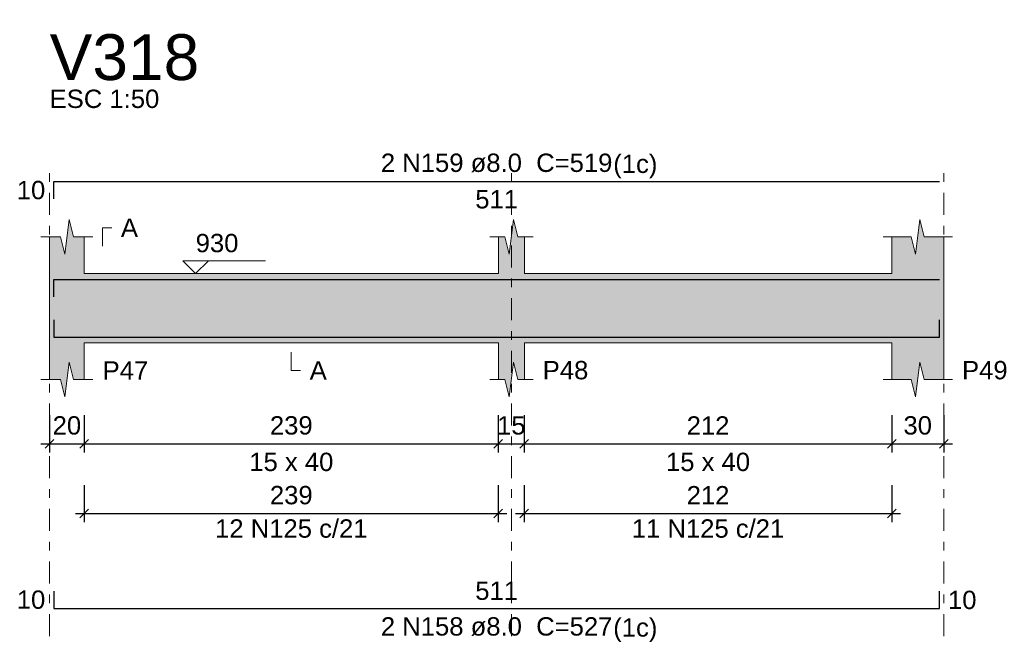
# Model space of a CAD drawing. Header units: millimetres. Extents: x 0 to 119, y 0 to 84.
# Tile 26 of 30: x 91.6 to 102.96, y 54.55 to 61.73. Entities that reach past the tile are written whole.
import ezdxf

# ---------------------------------------------------------------- set-up
doc = ezdxf.new("R2010")
doc.units = ezdxf.units.MM
doc.header["$MEASUREMENT"] = 0
doc.linetypes.add('DASHDOT', pattern=[2.54, 1.27, -0.635, 0, -0.635])
doc.linetypes.add('NULL', pattern=[0])
doc.layers.get('0').update_dxf_attribs({"lineweight": 18})
for name, color, linetype, lineweight in [('Descrição da armadura', 7, 'Continuous', 0), ('DT-Barras na forma', 2, 'Continuous', 30), ('DT-Barras rebatidas', 2, 'Continuous', 30), ('DT-Cotas', 9, 'Continuous', 5), ('DT-Forma', 5, 'Continuous', 5), ('DT-Hachura forma vigas', 254, 'Continuous', 5), ('DT-Pontilhado', 9, 'DASHDOT', 5), ('DT-Textos', 7, 'Continuous', 5), ('DT-Título', 3, 'Continuous', 20), ('Textos armaduras', 7, 'Continuous', 0)]:
    doc.layers.add(name, color=color, linetype=linetype, lineweight=lineweight)
doc.styles.add('Arial', font='txt')
doc.dimstyles.new('UM_50.000000', dxfattribs={"dimtxt": 0.18, "dimasz": 0.1, "dimexe": 0.1, "dimexo": 0.2, "dimgap": 0, "dimtad": 1, "dimtih": 1, "dimtoh": 1, "dimdec": 1, "dimlfac": 50, "dimzin": 0, "dimdsep": 46, "dimtxsty": 'Standard', "dimcen": 0.09, "dimdle": 0.1, "dimadec": 1, "dimazin": 2, "dimtfac": 1, "dimtdec": 4, "dimtofl": 0, "dimtmove": 0, "dimatfit": 3, "dimfxl": 1, "dimtolj": 1, "dimarcsym": 0})

# ---------------------------------------------------------------- blocks, each defined once
blk = doc.blocks.new('_Oblique')
at = {"color": 0, "linetype": 'ByBlock', "lineweight": -2}
blk.add_line((-0.5, -0.5), (0.5, 0.5), dxfattribs=at)
blk = doc.blocks.new('*D141')
at = {"layer": 'Defpoints', "color": 0}
for p in [(91.942, 57.363), (92.342, 57.363), (92.342, 56.833)]:
    blk.add_point(p, dxfattribs=at)
at = {"layer": 'DT-Cotas', "color": 0, "lineweight": -2}
for p, q in [((91.942, 57.163), (91.942, 56.733)), ((92.342, 57.163), (92.342, 56.733)), ((91.842, 56.833), (92.442, 56.833))]:
    blk.add_line(p, q, dxfattribs=at)
at = {"layer": 'DT-Cotas', "color": 0, "lineweight": -2, "xscale": 0.1, "yscale": 0.1, "zscale": 0.1, "rotation": 180}
blk.add_blockref('_Oblique', (91.942, 56.833), dxfattribs=at)
at = {"layer": 'DT-Cotas', "color": 0, "lineweight": -2, "xscale": 0.1, "yscale": 0.1, "zscale": 0.1}
blk.add_blockref('_Oblique', (92.342, 56.833), dxfattribs=at)
at = {"layer": 'DT-Cotas', "color": 7, "insert": (92.142, 57.045), "char_height": 0.2118, "attachment_point": 5, "rotation": 0.0057, "style": 'Arial'}
blk.add_mtext('\\A1;20', dxfattribs=at)
blk = doc.blocks.new('*D142')
at = {"layer": 'Defpoints', "color": 0}
for p in [(92.342, 57.363), (97.122, 57.363), (97.122, 56.833)]:
    blk.add_point(p, dxfattribs=at)
at = {"layer": 'DT-Cotas', "color": 0, "lineweight": -2}
for p, q in [((92.342, 57.163), (92.342, 56.733)), ((97.122, 57.163), (97.122, 56.733)), ((92.242, 56.833), (97.222, 56.833))]:
    blk.add_line(p, q, dxfattribs=at)
at = {"layer": 'DT-Cotas', "color": 0, "lineweight": -2, "xscale": 0.1, "yscale": 0.1, "zscale": 0.1, "rotation": 180}
blk.add_blockref('_Oblique', (92.342, 56.833), dxfattribs=at)
at = {"layer": 'DT-Cotas', "color": 0, "lineweight": -2, "xscale": 0.1, "yscale": 0.1, "zscale": 0.1}
blk.add_blockref('_Oblique', (97.122, 56.833), dxfattribs=at)
at = {"layer": 'DT-Cotas', "color": 7, "insert": (94.732, 57.045), "char_height": 0.2118, "attachment_point": 5, "rotation": 0.0057, "style": 'Arial'}
blk.add_mtext('\\A1;239', dxfattribs=at)
blk = doc.blocks.new('*D143')
at = {"layer": 'Defpoints', "color": 0}
for p in [(97.122, 57.363), (97.422, 57.363), (97.422, 56.833)]:
    blk.add_point(p, dxfattribs=at)
at = {"layer": 'DT-Cotas', "color": 0, "lineweight": -2}
for p, q in [((97.122, 57.163), (97.122, 56.733)), ((97.422, 57.163), (97.422, 56.733)), ((97.022, 56.833), (97.522, 56.833))]:
    blk.add_line(p, q, dxfattribs=at)
at = {"layer": 'DT-Cotas', "color": 0, "lineweight": -2, "xscale": 0.1, "yscale": 0.1, "zscale": 0.1, "rotation": 180}
blk.add_blockref('_Oblique', (97.122, 56.833), dxfattribs=at)
at = {"layer": 'DT-Cotas', "color": 0, "lineweight": -2, "xscale": 0.1, "yscale": 0.1, "zscale": 0.1}
blk.add_blockref('_Oblique', (97.422, 56.833), dxfattribs=at)
at = {"layer": 'DT-Cotas', "color": 7, "insert": (97.272, 57.045), "char_height": 0.2118, "attachment_point": 5, "rotation": 0.0057, "style": 'Arial'}
blk.add_mtext('\\A1;15', dxfattribs=at)
blk = doc.blocks.new('*D144')
at = {"layer": 'Defpoints', "color": 0}
for p in [(97.422, 57.363), (101.663, 57.363), (101.663, 56.833)]:
    blk.add_point(p, dxfattribs=at)
at = {"layer": 'DT-Cotas', "color": 0, "lineweight": -2}
for p, q in [((97.422, 57.163), (97.422, 56.733)), ((101.663, 57.163), (101.663, 56.733)), ((97.322, 56.833), (101.763, 56.833))]:
    blk.add_line(p, q, dxfattribs=at)
at = {"layer": 'DT-Cotas', "color": 0, "lineweight": -2, "xscale": 0.1, "yscale": 0.1, "zscale": 0.1, "rotation": 180}
blk.add_blockref('_Oblique', (97.422, 56.833), dxfattribs=at)
at = {"layer": 'DT-Cotas', "color": 0, "lineweight": -2, "xscale": 0.1, "yscale": 0.1, "zscale": 0.1}
blk.add_blockref('_Oblique', (101.663, 56.833), dxfattribs=at)
at = {"layer": 'DT-Cotas', "color": 7, "insert": (99.543, 57.045), "char_height": 0.2118, "attachment_point": 5, "rotation": 0.0057, "style": 'Arial'}
blk.add_mtext('\\A1;212', dxfattribs=at)
blk = doc.blocks.new('*D145')
at = {"layer": 'Defpoints', "color": 0}
for p in [(101.663, 57.363), (102.263, 57.363), (102.263, 56.833)]:
    blk.add_point(p, dxfattribs=at)
at = {"layer": 'DT-Cotas', "color": 0, "lineweight": -2}
for p, q in [((101.663, 57.163), (101.663, 56.733)), ((102.263, 57.163), (102.263, 56.733)), ((101.563, 56.833), (102.363, 56.833))]:
    blk.add_line(p, q, dxfattribs=at)
at = {"layer": 'DT-Cotas', "color": 0, "lineweight": -2, "xscale": 0.1, "yscale": 0.1, "zscale": 0.1, "rotation": 180}
blk.add_blockref('_Oblique', (101.663, 56.833), dxfattribs=at)
at = {"layer": 'DT-Cotas', "color": 0, "lineweight": -2, "xscale": 0.1, "yscale": 0.1, "zscale": 0.1}
blk.add_blockref('_Oblique', (102.263, 56.833), dxfattribs=at)
at = {"layer": 'DT-Cotas', "color": 7, "insert": (101.963, 57.045), "char_height": 0.2118, "attachment_point": 5, "rotation": 0.0057, "style": 'Arial'}
blk.add_mtext('\\A1;30', dxfattribs=at)
blk = doc.blocks.new('*D148')
at = {"layer": 'Defpoints', "color": 0}
for p in [(92.342, 56.558), (97.122, 56.558), (97.122, 56.029)]:
    blk.add_point(p, dxfattribs=at)
at = {"layer": 'DT-Cotas', "color": 0, "lineweight": -2}
for p, q in [((92.342, 56.358), (92.342, 55.929)), ((97.122, 56.358), (97.122, 55.929)), ((92.242, 56.029), (97.222, 56.029))]:
    blk.add_line(p, q, dxfattribs=at)
at = {"layer": 'DT-Cotas', "color": 0, "lineweight": -2, "xscale": 0.1, "yscale": 0.1, "zscale": 0.1, "rotation": 180}
blk.add_blockref('_Oblique', (92.342, 56.029), dxfattribs=at)
at = {"layer": 'DT-Cotas', "color": 0, "lineweight": -2, "xscale": 0.1, "yscale": 0.1, "zscale": 0.1}
blk.add_blockref('_Oblique', (97.122, 56.029), dxfattribs=at)
at = {"layer": 'DT-Cotas', "color": 7, "insert": (94.732, 56.24), "char_height": 0.2118, "attachment_point": 5, "rotation": 0.0057, "style": 'Arial'}
blk.add_mtext('\\A1;239', dxfattribs=at)
blk = doc.blocks.new('*D149')
at = {"layer": 'Defpoints', "color": 0}
for p in [(97.422, 56.558), (101.663, 56.558), (101.663, 56.029)]:
    blk.add_point(p, dxfattribs=at)
at = {"layer": 'DT-Cotas', "color": 0, "lineweight": -2}
for p, q in [((97.422, 56.358), (97.422, 55.929)), ((101.663, 56.358), (101.663, 55.929)), ((97.322, 56.029), (101.763, 56.029))]:
    blk.add_line(p, q, dxfattribs=at)
at = {"layer": 'DT-Cotas', "color": 0, "lineweight": -2, "xscale": 0.1, "yscale": 0.1, "zscale": 0.1, "rotation": 180}
blk.add_blockref('_Oblique', (97.422, 56.029), dxfattribs=at)
at = {"layer": 'DT-Cotas', "color": 0, "lineweight": -2, "xscale": 0.1, "yscale": 0.1, "zscale": 0.1}
blk.add_blockref('_Oblique', (101.663, 56.029), dxfattribs=at)
at = {"layer": 'DT-Cotas', "color": 7, "insert": (99.543, 56.24), "char_height": 0.2118, "attachment_point": 5, "rotation": 0.0057, "style": 'Arial'}
blk.add_mtext('\\A1;212', dxfattribs=at)

msp = doc.modelspace()

# ---------------------------------------------------------------- hatches: boundary and pattern name
at = {"layer": 'DT-Hachura forma vigas', "linetype": 'Continuous'}
msp.add_hatch(color=254, dxfattribs=at).paths.add_polyline_path([(102.2628, 57.5747), (102.2628, 57.9983), (102.2628, 58.7983), (102.2628, 59.2219), (102.0378, 59.2219), (101.9878, 59.4219), (101.9378, 59.0219), (101.8878, 59.2219), (101.6628, 59.2219), (101.6628, 58.7983), (97.4224, 58.7983), (97.4224, 59.2219), (97.3474, 59.2219), (97.2974, 59.4219), (97.2474, 59.0219), (97.1974, 59.2219), (97.1224, 59.2219), (97.1224, 58.7983), (92.3424, 58.7983), (92.3424, 59.2219), (92.2174, 59.2219), (92.1674, 59.4219), (92.1174, 59.0219), (92.0674, 59.2219), (91.9424, 59.2219), (91.9424, 58.7983), (91.9424, 57.9983), (91.9424, 57.5747), (92.0674, 57.5747), (92.1174, 57.3747), (92.1674, 57.7747), (92.2174, 57.5747), (92.3424, 57.5747), (92.3424, 57.9983), (97.1224, 57.9983), (97.1224, 57.5747), (97.1974, 57.5747), (97.2474, 57.3747), (97.2974, 57.7747), (97.3474, 57.5747), (97.4224, 57.5747), (97.4224, 57.9983), (101.6628, 57.9983), (101.6628, 57.5747), (101.8878, 57.5747), (101.9378, 57.3747), (101.9878, 57.7747), (102.0378, 57.5747), (102.2628, 57.5747)])

# ---------------------------------------------------------------- linework, layer by layer
at = {"layer": 'DT-Barras na forma'}
for points in [[(91.9924, 58.5303), (91.9924, 58.7303), (102.2128, 58.7303)], [(91.9924, 58.2663), (91.9924, 58.0663), (102.2128, 58.0663), (102.2128, 58.2663)]]:
    msp.add_lwpolyline(points, dxfattribs=at)
at = {"layer": 'DT-Barras rebatidas'}
for points in [[(91.9924, 59.6599), (91.9924, 59.8599), (102.2128, 59.8599)], [(91.9924, 55.1317), (91.9924, 54.9317), (102.2128, 54.9317), (102.2128, 55.1317)]]:
    msp.add_lwpolyline(points, dxfattribs=at)
at = {"layer": 'DT-Forma'}
for p, q in [((92.1174, 59.0219), (92.1674, 59.4219)), ((92.1674, 59.4219), (92.2174, 59.2219)), ((97.2474, 59.0219), (97.2974, 59.4219)), ((97.2974, 59.4219), (97.3474, 59.2219)), ((101.9378, 59.0219), (101.9878, 59.4219)), ((101.9878, 59.4219), (102.0378, 59.2219)), ((91.8424, 59.2219), (92.0674, 59.2219)), ((91.9424, 58.7983), (91.9424, 59.2219)), ((92.0674, 59.2219), (92.1174, 59.0219)), ((92.2174, 59.2219), (92.4424, 59.2219)), ((92.3424, 59.2219), (92.3424, 58.7983)), ((97.0224, 59.2219), (97.1974, 59.2219)), ((97.1224, 58.7983), (97.1224, 59.2219)), ((97.1974, 59.2219), (97.2474, 59.0219)), ((97.3474, 59.2219), (97.5224, 59.2219)), ((97.4224, 59.2219), (97.4224, 58.7983)), ((101.5628, 59.2219), (101.8878, 59.2219)), ((101.6628, 58.7983), (101.6628, 59.2219)), ((101.8878, 59.2219), (101.9378, 59.0219)), ((102.0378, 59.2219), (102.3628, 59.2219)), ((102.2628, 59.2219), (102.2628, 58.7983)), ((92.3424, 58.7983), (97.1224, 58.7983)), ((97.4224, 58.7983), (101.6628, 58.7983)), ((91.9424, 57.9983), (91.9424, 57.5747)), ((92.3424, 57.5747), (92.3424, 57.9983)), ((92.3424, 57.9983), (97.1224, 57.9983)), ((97.1224, 57.9983), (97.1224, 57.5747)), ((97.4224, 57.5747), (97.4224, 57.9983)), ((97.4224, 57.9983), (101.6628, 57.9983)), ((101.6628, 57.9983), (101.6628, 57.5747)), ((102.2628, 57.5747), (102.2628, 57.9983)), ((92.1174, 57.3747), (92.1674, 57.7747)), ((92.1674, 57.7747), (92.2174, 57.5747)), ((97.2474, 57.3747), (97.2974, 57.7747)), ((97.2974, 57.7747), (97.3474, 57.5747)), ((101.9378, 57.3747), (101.9878, 57.7747)), ((101.9878, 57.7747), (102.0378, 57.5747)), ((91.8424, 57.5747), (92.0674, 57.5747)), ((92.0674, 57.5747), (92.1174, 57.3747)), ((92.2174, 57.5747), (92.4424, 57.5747)), ((97.0224, 57.5747), (97.1974, 57.5747)), ((97.1974, 57.5747), (97.2474, 57.3747)), ((97.3474, 57.5747), (97.5224, 57.5747)), ((101.5628, 57.5747), (101.8878, 57.5747)), ((101.8878, 57.5747), (101.9378, 57.3747)), ((102.0378, 57.5747), (102.3628, 57.5747))]:
    msp.add_line(p, q, dxfattribs=at)
at = {"layer": 'DT-Forma', "linetype": 'Continuous'}
for p, q in [((91.9424, 57.9983), (91.9424, 58.7983)), ((102.2628, 58.7983), (102.2628, 57.9983))]:
    msp.add_line(p, q, dxfattribs=at)
at = {"layer": 'DT-Pontilhado', "ltscale": 0.2}
for p, q in [((91.9424, 54.614), (91.9424, 60.0717)), ((97.2724, 54.614), (97.2724, 60.0717)), ((102.2628, 54.614), (102.2628, 60.0717))]:
    msp.add_line(p, q, dxfattribs=at)
at = {"layer": 'DT-Textos'}
for points in [[(92.5542, 59.116), (92.5542, 59.3278), (92.6601, 59.3278)], [(93.7764, 58.9466), (93.6281, 58.7983), (93.4798, 58.9466), (94.4329, 58.9466)], [(94.7324, 57.8924), (94.7324, 57.6806), (94.8383, 57.6806)]]:
    msp.add_lwpolyline(points, dxfattribs=at)

# ---------------------------------------------------------------- texts
at = {"layer": 'Descrição da armadura', "linetype": 'NULL', "char_height": 0.2118, "attachment_point": 8, "line_spacing_factor": 0.9, "style": 'Arial'}
for s, insert, width in [('2 N159 ø8.0  C=519', (97.1025, 59.9662), 5.239541), ('12 N125 c/21', (94.7324, 55.7469), 3.450264), ('11 N125 c/21', (99.5426, 55.7469), 3.450264), ('2 N158 ø8.0  C=527', (97.1025, 54.6142), 5.239541)]:
    msp.add_mtext(s, dxfattribs=dict(at, insert=insert, width=width))
at = {"layer": 'DT-Textos', "linetype": 'NULL', "char_height": 0.2118, "line_spacing_factor": 0.798, "style": 'Arial'}
for s, insert, width, attachment_point in [('ESC 1:50', (91.9425, 60.7072), 2.482559, 7), ('(1c)', (98.4485, 59.8963), 0.998857, 7), ('A', (92.7655, 59.2222), 0.386855, 7), ('930', (93.6285, 59.0422), 0.967705, 7), ('P47', (92.5545, 57.5752), 1.031992, 7), ('A', (94.9445, 57.5752), 0.386855, 7), ('P48', (97.6345, 57.5752), 1.031992, 7), ('P49', (102.4745, 57.5752), 1.031992, 7), ('15 x 40', (94.7325, 56.5162), 1.902559, 8), ('15 x 40', (99.5425, 56.5162), 1.902559, 8), ('(1c)', (98.4485, 54.5443), 0.998857, 7)]:
    msp.add_mtext(s, dxfattribs=dict(at, insert=insert, width=width, attachment_point=attachment_point))
at = {"layer": 'DT-Título', "linetype": 'NULL', "insert": (91.9425, 61.025), "char_height": 0.5295, "width": 3.456465, "attachment_point": 7, "line_spacing_factor": 0.798, "style": 'Arial'}
msp.add_mtext('V318', dxfattribs=at)
at = {"layer": 'Textos armaduras', "linetype": 'NULL', "char_height": 0.2118, "line_spacing_factor": 0.9, "style": 'Arial'}
for s, insert, width, attachment_point in [('10', (91.8924, 59.654), 1.045137, 9), ('511', (97.1026, 59.7626), 1.367705, 2), ('511', (97.1026, 55.029), 1.367705, 8), ('10', (91.8924, 54.9258), 1.045137, 9), ('10', (102.3128, 55.1376), 1.045137, 1)]:
    msp.add_mtext(s, dxfattribs=dict(at, insert=insert, width=width, attachment_point=attachment_point))

# ---------------------------------------------------------------- dimensions: what is measured, and where the dimension line sits
at = {"layer": 'DT-Cotas'}
for base, p1, p2, picture, middle in [((92.3424, 56.8334), (91.9424, 57.3629), (92.3424, 57.3629), '*D141', (92.1424, 57.0452)), ((97.1224, 56.8334), (92.3424, 57.3629), (97.1224, 57.3629), '*D142', (94.7324, 57.0452)), ((97.4224, 56.8334), (97.1224, 57.3629), (97.4224, 57.3629), '*D143', (97.2724, 57.0452)), ((101.6628, 56.8334), (97.4224, 57.3629), (101.6628, 57.3629), '*D144', (99.5426, 57.0452)), ((102.2628, 56.8334), (101.6628, 57.3629), (102.2628, 57.3629), '*D145', (101.9628, 57.0452)), ((97.1224, 56.0286), (92.3424, 56.5581), (97.1224, 56.5581), '*D148', (94.7324, 56.2404)), ((101.6628, 56.0286), (97.4224, 56.5581), (101.6628, 56.5581), '*D149', (99.5426, 56.2404))]:
    dim = msp.add_linear_dim(base=base, p1=p1, p2=p2, dimstyle='UM_50.000000', override={"dimtxt": 0.2118, "dimasz": 0.1, "dimexe": 0.1, "dimexo": 0.2, "dimtad": 1, "dimtih": 0, "dimtoh": 0, "dimdec": 1, "dimlfac": 50, "dimzin": 8, "dimtxsty": 'Arial', "dimblk": 'Oblique', "dimblk1": 'Oblique', "dimblk2": 'Oblique', "dimsah": 1, "dimdle": 0.1, "dimse1": 0, "dimse2": 0, "dimclrt": 7, "dimadec": 1, "dimazin": 3, "dimtmove": 2, "dimldrblk": 'Oblique'}, dxfattribs=at)
    dim.commit()
    dim.dimension.update_dxf_attribs({"geometry": picture, "text_midpoint": middle, "dimtype": 160, "text_rotation": 0.00573})

doc.saveas('drawing.dxf')
